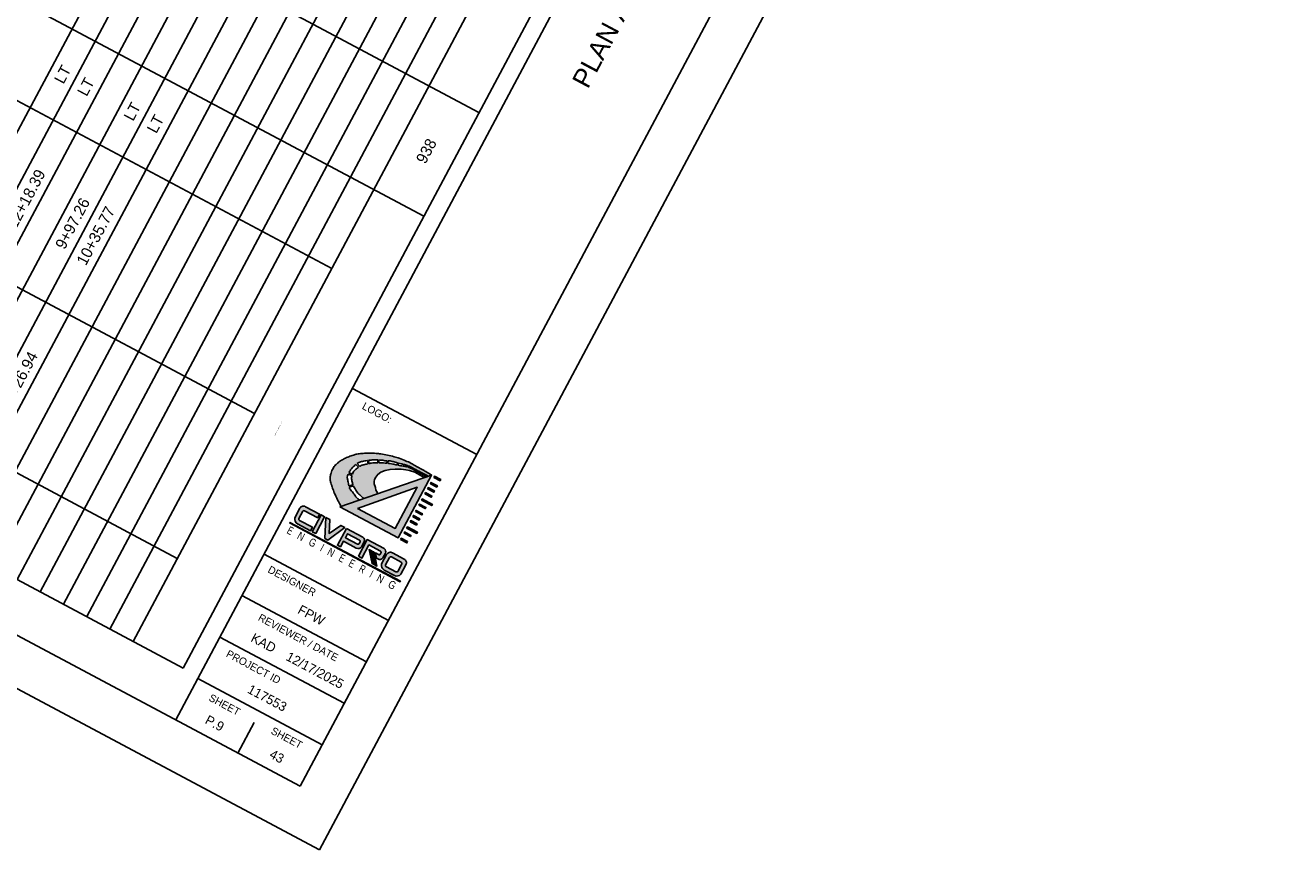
# Model space of a CAD drawing. Header units: feet. Extents: x 2246960 to 2247767, y 438833 to 439541.
# Tile 7 of 9: x 2247497 to 2247767, y 438833 to 439008. Entities that reach past the tile are written whole.
import ezdxf
from ezdxf.enums import TextEntityAlignment as Align

# ---------------------------------------------------------------- set-up
doc = ezdxf.new("R2010")
doc.units = ezdxf.units.FT
doc.header["$MEASUREMENT"] = 0
for name, color, linetype in [('GE_P_CL_Text', 7, 'Continuous'), ('SH_Border', 7, 'Continuous'), ('SH_Data', 7, 'Continuous'), ('SH_Text', 7, 'Continuous'), ('SHT_LOGO_BLACK', 7, 'Continuous'), ('SHT_LOGO_BLUE', 160, 'Continuous'), ('SHT_LOGO_GREY', 9, 'Continuous')]:
    doc.layers.add(name, color=color, linetype=linetype)
doc.styles.add('Font 70-Sub Title', font='txt', dxfattribs={"width": 1.15, "height": 0.17})
doc.styles.add('OHDOTSymbols', font='arial.ttf')
doc.styles.add('Slanted-Normal', font='font31.shx', dxfattribs={"height": 0.14})
doc.styles.add('Straight-Normal', font='font30.shx', dxfattribs={"height": 0.14})
doc.styles.add('Straight-Sub Title', font='font30.shx', dxfattribs={"height": 0.17})

msp = doc.modelspace()

# ---------------------------------------------------------------- hatches: boundary and pattern name
at = {"layer": 'SHT_LOGO_BLACK', "linetype": 'Continuous'}
h = msp.add_hatch(color=256, dxfattribs=at)
h.dxf.hatch_style = 1
h.paths.add_polyline_path([(2247567.322, 438908.29, 0.0284543), (2247567.14, 438908.564, 0.0507218), (2247566.788, 438908.947, -0.0714331), (2247566.549, 438909.229, -0.0493756), (2247566.35, 438909.63, -0.0100538), (2247566.305, 438909.756), (2247567.18, 438910.049, 0.0039736), (2247567.222, 438909.941, 0.0407763), (2247567.29, 438909.804, 0.0060658), (2247567.828, 438908.934, 0.0612486), (2247568.523, 438908.087, 0.0382971), (2247569.461, 438907.322), (2247572.449, 438908.362), (2247571.989, 438909.133), (2247571.891, 438909.654), (2247571.607, 438910.486), (2247571.6, 438910.958), (2247571.677, 438911.41), (2247571.948, 438911.876), (2247572.38, 438912.466), (2247573.023, 438912.969), (2247573.922, 438913.334), (2247574.983, 438913.52), (2247576.058, 438913.557), (2247577.346, 438913.552), (2247578.335, 438913.471), (2247579.1, 438913.321), (2247580.276, 438912.93), (2247581.793, 438912.122), (2247582.352, 438911.811), (2247582.795, 438911.965, -0.0004178), (2247582.002, 438912.392, -0.0009491), (2247581.577, 438912.622, -0.0003513), (2247580.36, 438913.285, 0.0010701), (2247579.96, 438913.502, 0.0175554), (2247579.456, 438913.752, 0.0177429), (2247578.94, 438913.963, 0.0035925), (2247578.875, 438913.987), (2247578.96, 438914.295, -0.0386903), (2247579.11, 438914.229, -0.0002389), (2247579.208, 438914.177, 0.0000259), (2247580.117, 438913.693, 0.0000477), (2247581.468, 438912.973, 0.000037), (2247583.138, 438912.085), (2247583.841, 438912.329, 0.0036237), (2247582.579, 438913.092, 0.0074131), (2247581.955, 438913.451, 0.0009042), (2247579.883, 438914.597, 0.0045101), (2247579.465, 438914.823, 0.0190733), (2247578.297, 438915.383, 0.0173307), (2247576.969, 438915.905, 0.0195136), (2247575.866, 438916.247, 0.0153378), (2247574.435, 438916.583, 0.0122043), (2247573.019, 438916.835, 0.017423), (2247572.019, 438916.952, 0.0140154), (2247571.286, 438916.992, 0.0095353), (2247570.208, 438916.999, 0.0203776), (2247568.929, 438916.931, 0.0259798), (2247567.935, 438916.785, 0.0275654), (2247567.214, 438916.599, 0.0188905), (2247566.192, 438916.231, 0.0207888), (2247565.304, 438915.829, 0.0208278), (2247564.454, 438915.356, 0.0345989), (2247563.911, 438914.968, 0.0321449), (2247563.386, 438914.477, 0.0622685), (2247562.865, 438913.762, 0.0504328), (2247562.436, 438912.759, 0.0251176), (2247562.243, 438912.013, 0.0578308), (2247562.213, 438911.678, 0.025804), (2247562.253, 438911.174, 0.04348), (2247562.318, 438910.881, 0.0027378), (2247562.468, 438910.414, 0.002118), (2247562.667, 438909.812, 0.0015979), (2247562.998, 438908.838, 0.0065763), (2247563.083, 438908.603, 0.0239599), (2247563.112, 438908.533, 0.001113), (2247563.824, 438907.078, 0.0090846), (2247564.101, 438906.54, 0.0048876), (2247564.602, 438905.63), (2247568.53, 438906.998, -0.0318396), (2247568.048, 438907.347, -0.0711652), (2247567.619, 438907.819, -0.0167893)])
h.paths.add_polyline_path([(2247566.231, 438910.01, -0.0108233), (2247566.199, 438910.151, -0.0017467), (2247566.117, 438910.563, 0.0015962), (2247566.027, 438911.013, 0.0038763), (2247565.936, 438911.449, -0.0062063), (2247565.88, 438911.722, -0.0973222), (2247565.88, 438911.909, -0.0389742), (2247566.006, 438912.355, -0.0117369), (2247566.081, 438912.544), (2247566.872, 438912.217, 0.0286334), (2247566.81, 438911.841, 0.0564215), (2247566.811, 438911.511, 0.0186552), (2247566.875, 438911.096, 0.0193121), (2247566.968, 438910.7, 0.0136686), (2247567.085, 438910.317, 0.0011545), (2247567.096, 438910.285)], flags=16)
h.paths.add_polyline_path([(2247566.963, 438912.532), (2247566.242, 438912.882, -0.0159081), (2247566.357, 438913.079, -0.0228384), (2247566.603, 438913.436, -0.0184737), (2247566.944, 438913.852, -0.0260371), (2247567.332, 438914.248, -0.0166658), (2247567.711, 438914.574), (2247568.29, 438914.006, 0.0016515), (2247568.214, 438913.952, 0.0155438), (2247567.823, 438913.649, 0.0164872), (2247567.473, 438913.341, 0.0751877), (2247567.139, 438912.915, 0.0428865)], flags=16)
h.paths.add_polyline_path([(2247568.536, 438914.178), (2247567.989, 438914.785, -0.0240383), (2247568.374, 438915.03, -0.0641503), (2247568.692, 438915.162, -0.0219687), (2247569.097, 438915.252, -0.0087488), (2247570.123, 438915.415, -0.000355), (2247570.21, 438915.427), (2247570.339, 438914.738, 0.0025312), (2247569.819, 438914.622, 0.0069283), (2247569.04, 438914.432, 0.0286355), (2247568.855, 438914.373, 0.0538056), (2247568.737, 438914.312, 0.0042656)], flags=16)
h.paths.add_polyline_path([(2247570.527, 438914.779), (2247570.396, 438915.453, -0.0031899), (2247571.175, 438915.555, -0.0135776), (2247571.511, 438915.587, -0.0298452), (2247572.161, 438915.593, -0.0040919), (2247572.383, 438915.58), (2247572.405, 438914.962, 0.0136595), (2247571.577, 438914.94, 0.0292253), (2247571.03, 438914.878, 0.0092972), (2247570.659, 438914.807, 0.0006391)], flags=16)
h.paths.add_polyline_path([(2247572.595, 438914.961), (2247572.573, 438915.566, -0.0113066), (2247573.182, 438915.502, -0.0105908), (2247573.66, 438915.431, 0.0117493), (2247574.092, 438915.368, 0.0161825), (2247574.384, 438915.342), (2247574.331, 438914.859, 0.0179051), (2247573.618, 438914.926, 0.0112231)], flags=16)
h.paths.add_polyline_path([(2247574.508, 438914.836), (2247574.576, 438915.335, 0.0108238), (2247574.772, 438915.336, -0.0583499), (2247575.21, 438915.298, -0.0115401), (2247575.661, 438915.193, -0.0034501), (2247576.557, 438914.957), (2247576.473, 438914.477, -0.0010314), (2247576.402, 438914.493, 0.0117994), (2247575.595, 438914.664, 0.0080365), (2247575.024, 438914.761, 0.0047092)], flags=16)
h.paths.add_polyline_path([(2247576.668, 438914.433), (2247576.766, 438914.9, -0.0002002), (2247576.818, 438914.886, -0.0004381), (2247577.351, 438914.739, 0.0008641), (2247577.622, 438914.664, 0.0046803), (2247578.048, 438914.552, -0.0040725), (2247578.539, 438914.423, -0.0087736), (2247578.77, 438914.356), (2247578.688, 438914.049, 0.0056561), (2247578.583, 438914.08, 0.0201998), (2247578.231, 438914.164, 0.0195732), (2247577.757, 438914.239, -0.0170674), (2247577.215, 438914.321, -0.0078649)], flags=16)
h = msp.add_hatch(color=256, dxfattribs=at)
h.dxf.hatch_style = 1
h.paths.add_polyline_path([(2247578.739, 438898.157), (2247577.39, 438898.876), (2247577.252, 438898.617), (2247578.601, 438897.898)])
h.paths.add_polyline_path([(2247579.452, 438899.496), (2247578.103, 438900.215), (2247577.965, 438899.955), (2247579.314, 438899.237)])
h.paths.add_polyline_path([(2247580.842, 438900.154), (2247578.683, 438901.304), (2247578.524, 438901.056), (2247580.704, 438899.895)])
h.paths.add_polyline_path([(2247580.745, 438901.924), (2247579.396, 438902.643), (2247579.258, 438902.383), (2247580.607, 438901.665)])
h.paths.add_polyline_path([(2247581.322, 438903.007), (2247579.972, 438903.726), (2247579.834, 438903.466), (2247581.184, 438902.748)])
h.paths.add_polyline_path([(2247581.902, 438904.097), (2247580.553, 438904.815), (2247580.415, 438904.556), (2247581.764, 438903.837)])
h.paths.add_polyline_path([(2247582.615, 438905.435), (2247581.266, 438906.154), (2247581.127, 438905.894), (2247582.477, 438905.176)])
h.paths.add_polyline_path([(2247584.007, 438906.097), (2247581.847, 438907.247), (2247581.689, 438906.998), (2247583.868, 438905.837)])
h.paths.add_polyline_path([(2247583.91, 438907.868), (2247582.561, 438908.587), (2247582.423, 438908.327), (2247583.772, 438907.608)])
h.paths.add_polyline_path([(2247584.485, 438908.947), (2247583.136, 438909.666), (2247582.998, 438909.406), (2247584.347, 438908.688)])
h.paths.add_polyline_path([(2247585.062, 438910.03), (2247583.712, 438910.749), (2247583.574, 438910.489), (2247584.924, 438909.771)])
h.paths.add_polyline_path([(2247585.775, 438911.369), (2247584.425, 438912.087), (2247584.287, 438911.828), (2247585.637, 438911.109)])
at = {"layer": 'SHT_LOGO_BLUE'}
h = msp.add_hatch(color=256, dxfattribs=at)
h.dxf.hatch_style = 1
h.paths.add_polyline_path([(2247556.389, 438904.585, -0.4424596), (2247556.808, 438904.735), (2247559.596, 438903.251), (2247559.999, 438904.008), (2247557.019, 438905.594, 0.436831), (2247555.799, 438905.273), (2247554.725, 438903.255, 0.355742), (2247555.276, 438901.944), (2247558.063, 438900.46), (2247558.459, 438901.204), (2247555.744, 438902.65, -0.4660765), (2247555.578, 438903.062)])
h.paths.add_polyline_path([(2247561.062, 438903.457), (2247560.293, 438903.866), (2247558.381, 438900.275), (2247559.163, 438899.889)])
h.paths.add_polyline_path([(2247562.143, 438902.87), (2247561.287, 438903.325), (2247561.1, 438898.85), (2247561.751, 438898.503), (2247565.333, 438901.18), (2247564.501, 438901.624), (2247562.024, 438899.893)])
h.paths.add_polyline_path([(2247568.906, 438897.065), (2247569.502, 438898.154, 0.4139416), (2247569.211, 438899.105), (2247565.702, 438900.974), (2247563.797, 438897.396), (2247564.43, 438897.058), (2247565.065, 438898.251), (2247567.807, 438896.791, 0.3843353)])
h.paths.add_polyline_path([(2247565.504, 438898.987), (2247565.965, 438899.851), (2247568.512, 438898.495, -0.3637569), (2247568.643, 438898.169, -0.0878683), (2247568.415, 438897.741, -0.5539061), (2247568.029, 438897.643)], flags=16)
h.paths.add_polyline_path([(2247573.467, 438894.717), (2247573.988, 438895.693, 0.3716199), (2247573.767, 438896.669), (2247570.137, 438898.602), (2247568.244, 438895.048), (2247568.99, 438894.651), (2247570.477, 438897.444), (2247572.962, 438896.121, -0.3813804), (2247573.075, 438895.814), (2247572.886, 438895.46, -0.3078669), (2247572.653, 438895.338), (2247571.869, 438895.756), (2247572.104, 438894.604), (2247572.366, 438894.464, 0.3731696)])
h.paths.add_polyline_path([(2247577.973, 438894.435), (2247575.488, 438895.759, 0.436831), (2247574.268, 438895.437), (2247573.194, 438893.419, 0.355742), (2247573.745, 438892.108), (2247575.918, 438890.951, 0.355742), (2247577.313, 438891.226), (2247578.387, 438893.243, 0.436831)])
h.paths.add_polyline_path([(2247577.378, 438893.781, -0.3865207), (2247577.515, 438893.4), (2247576.677, 438891.827, -0.3641853), (2247576.27, 438891.719), (2247574.213, 438892.815, -0.4660765), (2247574.047, 438893.227), (2247574.885, 438894.8, -0.3865207), (2247575.278, 438894.9)], flags=16)
h = msp.add_hatch(color=256, dxfattribs=at)
h.dxf.hatch_style = 1
h.paths.add_polyline_path([(2247571.633, 438895.882), (2247571.111, 438896.16), (2247571.754, 438893.18), (2247572.186, 438892.95)])
at = {"layer": 'SHT_LOGO_GREY'}
h = msp.add_hatch(color=256, dxfattribs=at)
h.dxf.hatch_style = 1
h.paths.add_polyline_path([(2247583.841, 438912.329), (2247564.327, 438905.534), (2247576.71, 438898.939)])
h.paths.add_polyline_path([(2247576.096, 438900.953), (2247568.087, 438905.218), (2247580.774, 438909.738)], flags=16)
h = msp.add_hatch(color=256, dxfattribs=at)
h.dxf.hatch_style = 1
h.paths.add_polyline_path([(2247571.045, 438896.195), (2247570.523, 438896.473), (2247571.166, 438893.493), (2247571.598, 438893.263)])

# ---------------------------------------------------------------- linework, layer by layer
at = {"layer": 'SH_Border'}
for p, q in [((2247726.782, 439230.896, 1083.62), (2247529.363, 438860.187, 1083.62)), ((2247766.788, 439220.921, 1083.62), (2247559.968, 438832.558, 1083.62)), ((2247753.262, 439216.795, 1083.62), (2247555.842, 438846.085, 1083.62)), ((2247555.842, 438846.085, 1083.62), (2246973.299, 439156.316, 1083.62)), ((2247559.968, 438832.558, 1083.62), (2246959.772, 439152.19, 1083.62)), ((2247593.446, 438916.697, 1083.62), (2247566.966, 438930.798, 1083.62)), ((2247574.644, 438881.391, 1083.62), (2247548.165, 438895.492, 1083.62)), ((2247569.943, 438872.565, 1083.62), (2247543.464, 438886.666, 1083.62)), ((2247565.243, 438863.738, 1083.62), (2247538.764, 438877.84, 1083.62)), ((2247560.542, 438854.912, 1083.62), (2247534.063, 438869.013, 1083.62)), ((2247546.085, 438859.676, 1083.62), (2247542.602, 438853.136, 1083.62))]:
    msp.add_line(p, q, dxfattribs=at)
at = {"layer": 'SH_Data', "color": 7, "linetype": 'Continuous'}
for p, q in [((2247613.019, 439205.951, 1083.62), (2247456.016, 438911.134, 1083.62)), ((2247617.962, 439203.319, 1083.62), (2247460.958, 438908.502, 1083.62)), ((2247622.905, 439200.686, 1083.62), (2247465.901, 438905.869, 1083.62)), ((2247627.848, 439198.054, 1083.62), (2247470.844, 438903.237, 1083.62)), ((2247632.79, 439195.422, 1083.62), (2247475.787, 438900.605, 1083.62)), ((2247637.733, 439192.79, 1083.62), (2247480.73, 438897.973, 1083.62)), ((2247642.676, 439190.157, 1083.62), (2247485.672, 438895.34, 1083.62)), ((2247647.619, 439187.525, 1083.62), (2247490.615, 438892.708, 1083.62)), ((2247652.562, 439184.893, 1083.62), (2247495.558, 438890.076, 1083.62)), ((2247657.504, 439182.261, 1083.62), (2247500.501, 438887.444, 1083.62)), ((2247662.447, 439179.628, 1083.62), (2247505.444, 438884.811, 1083.62)), ((2247667.39, 439176.996, 1083.62), (2247510.386, 438882.179, 1083.62)), ((2247672.333, 439174.364, 1083.62), (2247515.329, 438879.547, 1083.62)), ((2247677.275, 439171.732, 1083.62), (2247520.272, 438876.915, 1083.62)), ((2247687.938, 439166.053, 1083.62), (2247530.934, 438871.236, 1083.62)), ((2247593.928, 438989.525, 1083.62), (2247489.635, 439045.066, 1083.62)), ((2247582.177, 438967.459, 1083.62), (2247477.884, 439023, 1083.62)), ((2247468.946, 439006.215, 1083.62), (2247562.576, 438956.352, 1083.62)), ((2247476.925, 438962.312, 1083.62), (2247546.125, 438925.46, 1083.62)), ((2247436.042, 438944.43, 1083.62), (2247529.673, 438894.567, 1083.62)), ((2247426.641, 438926.777, 1083.62), (2247530.934, 438871.236, 1083.62))]:
    msp.add_line(p, q, dxfattribs=at)
at = {"layer": 'SHT_LOGO_BLACK'}
for p, q in [((2247570.21, 438915.427, -15170.683), (2247570.339, 438914.738, -15170.683)), ((2247570.396, 438915.453, -15170.683), (2247570.527, 438914.779, -15170.683)), ((2247572.383, 438915.58, -15170.683), (2247572.405, 438914.962, -15170.683)), ((2247572.573, 438915.566, -15170.683), (2247572.595, 438914.961, -15170.683))]:
    msp.add_line(p, q, dxfattribs=at)
for points in [[(2247564.602, 438905.63, -0.0048876), (2247564.101, 438906.54, -0.0090846), (2247563.824, 438907.078, -0.001113), (2247563.112, 438908.533, -0.0239599), (2247563.083, 438908.603, -0.0065763), (2247562.998, 438908.838, -0.0015979), (2247562.667, 438909.812, -0.002118), (2247562.468, 438910.414, -0.0027378), (2247562.318, 438910.881, -0.04348), (2247562.253, 438911.174, -0.025804), (2247562.213, 438911.678, -0.0578308), (2247562.243, 438912.013, -0.0251176), (2247562.436, 438912.759, -0.0504328), (2247562.865, 438913.762, -0.0622685), (2247563.386, 438914.477, -0.0321449), (2247563.911, 438914.968, -0.0345989), (2247564.454, 438915.356, -0.0208279), (2247565.304, 438915.829, -0.0207887), (2247566.192, 438916.231, -0.0188905), (2247567.214, 438916.599, -0.0275654), (2247567.935, 438916.785, -0.0259798), (2247568.929, 438916.931, -0.0203776), (2247570.208, 438916.999, -0.0095353), (2247571.286, 438916.992, -0.0140155), (2247572.019, 438916.952, -0.017423), (2247573.019, 438916.835, -0.0122043), (2247574.435, 438916.583, -0.0153378), (2247575.866, 438916.247, -0.0195136), (2247576.969, 438915.905, -0.0173307), (2247578.297, 438915.383, -0.0190733), (2247579.465, 438914.823, -0.0045101), (2247579.883, 438914.597, -0.0009042), (2247581.955, 438913.451, -0.0074131), (2247582.579, 438913.092, -0.0036237), (2247583.841, 438912.329)], [(2247567.989, 438914.785, -0.0240383), (2247568.374, 438915.03, -0.0641503), (2247568.692, 438915.162, -0.0219687), (2247569.097, 438915.252, -0.0087488), (2247570.123, 438915.415, -0.000355), (2247570.21, 438915.427, -0.0135776)], [(2247570.396, 438915.453, -0.0031899), (2247571.175, 438915.555, -0.0135776), (2247571.511, 438915.587, -0.0298452), (2247572.161, 438915.593, -0.0040919), (2247572.383, 438915.58, -0.0105908)], [(2247570.527, 438914.779, -0.0006391), (2247570.659, 438914.807, -0.0092972), (2247571.03, 438914.878, -0.0292253), (2247571.577, 438914.94, -0.0136595), (2247572.405, 438914.962, -0.0115607)], [(2247572.573, 438915.566, -0.0113066), (2247573.182, 438915.502, -0.0105908), (2247573.66, 438915.431, 0.0117493), (2247574.092, 438915.368, 0.0161825), (2247574.384, 438915.342, -0.0583499)], [(2247572.595, 438914.961, -0.0112231), (2247573.618, 438914.926, -0.0174533), (2247574.314, 438914.861, -0.0001631), (2247574.331, 438914.859, -0.0080365)], [(2247574.576, 438915.335, 0.0108238), (2247574.772, 438915.336, -0.0583499), (2247575.21, 438915.298, -0.0115401), (2247575.661, 438915.193, -0.0034501), (2247576.557, 438914.957, -0.0004381)], [(2247566.231, 438910.01, -0.0108233), (2247566.199, 438910.151, -0.0017466), (2247566.117, 438910.563, 0.0015963), (2247566.027, 438911.013, 0.0038763), (2247565.936, 438911.449, -0.0062062), (2247565.88, 438911.722, -0.0973222), (2247565.88, 438911.909, -0.0389742), (2247566.006, 438912.355, -0.0117369), (2247566.081, 438912.544, -0.0267757)], [(2247566.242, 438912.882, -0.0159081), (2247566.357, 438913.079, -0.0228384), (2247566.603, 438913.436, -0.0184737), (2247566.944, 438913.852, -0.0260371), (2247567.332, 438914.248, -0.0166658), (2247567.711, 438914.574, -0.0340904)], [(2247566.963, 438912.532, -0.0428865), (2247567.139, 438912.915, -0.0751877), (2247567.473, 438913.341, -0.0164872), (2247567.823, 438913.649, -0.0155437), (2247568.214, 438913.952, -0.0016515), (2247568.29, 438914.006, -0.0538056)], [(2247568.536, 438914.178, -0.0042656), (2247568.737, 438914.312, -0.0538056), (2247568.855, 438914.373, -0.0286355), (2247569.04, 438914.432, -0.0069283), (2247569.819, 438914.622, -0.0025312), (2247570.339, 438914.738, -0.0092972)], [(2247574.508, 438914.836, -0.0047092), (2247575.024, 438914.761, -0.0080365), (2247575.595, 438914.664, -0.0117994), (2247576.402, 438914.493, 0.0010314), (2247576.473, 438914.477, 0.0170674)], [(2247576.668, 438914.433, 0.0078649), (2247577.215, 438914.321, 0.0170674), (2247577.757, 438914.239, -0.0195732), (2247578.231, 438914.164, -0.0201997), (2247578.583, 438914.08, -0.0056562), (2247578.688, 438914.049, -0.0177429)], [(2247576.766, 438914.9, -0.0002002), (2247576.818, 438914.886, -0.0004381), (2247577.351, 438914.739, 0.0008641), (2247577.622, 438914.664, 0.0046803), (2247578.048, 438914.552, -0.0040725), (2247578.539, 438914.423, -0.0087736), (2247578.77, 438914.356, -0.0402536)], [(2247578.875, 438913.987, -0.0035925), (2247578.94, 438913.963, -0.0177429), (2247579.456, 438913.752, -0.0175554), (2247579.96, 438913.502, -0.0010701), (2247580.36, 438913.285, 0.0003513), (2247581.577, 438912.622, 0.0009491), (2247582.002, 438912.392, 0.0004178), (2247582.795, 438911.965)], [(2247578.96, 438914.295, -0.0386903), (2247579.11, 438914.229, -0.0002389), (2247579.208, 438914.177, 0.0000259), (2247580.117, 438913.693, 0.0000477), (2247581.468, 438912.973, 0.000037), (2247583.138, 438912.085)], [(2247568.53, 438906.998, -0.0318396), (2247568.048, 438907.347, -0.0711652), (2247567.619, 438907.819, -0.0167893), (2247567.322, 438908.29, 0.0284543), (2247567.14, 438908.564, 0.0507218), (2247566.788, 438908.947, -0.0714331), (2247566.549, 438909.229, -0.0493756), (2247566.35, 438909.63, -0.0100538), (2247566.305, 438909.756, -0.0017466)], [(2247567.096, 438910.285, -0.0011569), (2247567.085, 438910.317, -0.0136662), (2247566.968, 438910.7, -0.0193121), (2247566.875, 438911.096, -0.0186552), (2247566.811, 438911.511, -0.0564215), (2247566.81, 438911.841, -0.0286334), (2247566.872, 438912.217, -0.0644534)], [(2247569.461, 438907.322, -0.0382971), (2247568.523, 438908.087, -0.0612486), (2247567.828, 438908.934, -0.0060658), (2247567.29, 438909.804, -0.0407762), (2247567.222, 438909.941, -0.0039736), (2247567.18, 438910.049, -0.0136662)]]:
    msp.add_lwpolyline(points, format="xyb", dxfattribs=at)
at = {"layer": 'SHT_LOGO_BLACK', "elevation": -15170.683}
for points in [[(2247574.384, 438915.342), (2247574.331, 438914.859)], [(2247574.576, 438915.335), (2247574.508, 438914.836)], [(2247576.557, 438914.957), (2247576.473, 438914.477)], [(2247566.081, 438912.544), (2247566.872, 438912.217)], [(2247566.242, 438912.882), (2247566.963, 438912.532)], [(2247567.711, 438914.574), (2247568.29, 438914.006)], [(2247567.989, 438914.785), (2247568.536, 438914.178)], [(2247572.449, 438908.362), (2247571.989, 438909.133), (2247571.891, 438909.654), (2247571.607, 438910.486), (2247571.6, 438910.958), (2247571.677, 438911.41), (2247571.948, 438911.876), (2247572.38, 438912.466), (2247573.023, 438912.969), (2247573.922, 438913.334), (2247574.983, 438913.52), (2247576.058, 438913.557), (2247577.346, 438913.552), (2247578.335, 438913.471), (2247579.1, 438913.321), (2247580.276, 438912.93), (2247581.793, 438912.122), (2247582.352, 438911.811)], [(2247576.766, 438914.9), (2247576.668, 438914.433)], [(2247578.77, 438914.356), (2247578.688, 438914.049)], [(2247578.96, 438914.295), (2247578.875, 438913.987)], [(2247566.231, 438910.01), (2247567.096, 438910.285)], [(2247566.305, 438909.756), (2247567.18, 438910.049)]]:
    msp.add_lwpolyline(points, dxfattribs=at)
at = {"layer": 'SHT_LOGO_BLACK', "linetype": 'Continuous', "elevation": -15170.683}
for points in [[(2247582.998, 438909.406), (2247584.347, 438908.688), (2247584.485, 438908.947), (2247583.136, 438909.666)], [(2247583.574, 438910.489), (2247584.924, 438909.771), (2247585.062, 438910.03), (2247583.712, 438910.749)], [(2247584.287, 438911.828), (2247585.637, 438911.109), (2247585.775, 438911.369), (2247584.425, 438912.087)], [(2247581.689, 438906.998), (2247583.868, 438905.837), (2247584.007, 438906.097), (2247581.847, 438907.247)], [(2247582.423, 438908.327), (2247583.772, 438907.608), (2247583.91, 438907.868), (2247582.561, 438908.587)], [(2247580.415, 438904.556), (2247581.764, 438903.837), (2247581.902, 438904.097), (2247580.553, 438904.815)], [(2247581.127, 438905.894), (2247582.477, 438905.176), (2247582.615, 438905.435), (2247581.266, 438906.154)], [(2247579.258, 438902.383), (2247580.607, 438901.665), (2247580.745, 438901.924), (2247579.396, 438902.643)], [(2247579.834, 438903.466), (2247581.184, 438902.748), (2247581.322, 438903.007), (2247579.972, 438903.726)], [(2247577.252, 438898.617), (2247578.601, 438897.898), (2247578.739, 438898.157), (2247577.39, 438898.876)], [(2247577.965, 438899.955), (2247579.314, 438899.237), (2247579.452, 438899.496), (2247578.103, 438900.215)], [(2247578.524, 438901.056), (2247580.704, 438899.895), (2247580.842, 438900.154), (2247578.683, 438901.304)]]:
    msp.add_lwpolyline(points, close=True, dxfattribs=at)
at = {"layer": 'SHT_LOGO_BLACK', "elevation": 1083.62}
msp.add_lwpolyline([(2247553.591, 438902.155), (2247577.136, 438889.617), (2247577.191, 438889.72), (2247553.654, 438902.255)], close=True, dxfattribs=at)
at = {"layer": 'SHT_LOGO_BLUE'}
for p, q in [((2247573.194, 438893.419, 1083.62), (2247574.268, 438895.437, 1083.62)), ((2247574.885, 438894.8, 1083.62), (2247574.047, 438893.227, 1083.62)), ((2247577.378, 438893.781, 1083.62), (2247575.278, 438894.9, 1083.62)), ((2247575.488, 438895.759, 1083.62), (2247577.973, 438894.435, 1083.62)), ((2247577.515, 438893.4, 1083.62), (2247576.677, 438891.827, 1083.62)), ((2247575.918, 438890.951, 1083.62), (2247573.745, 438892.108, 1083.62)), ((2247574.213, 438892.815, 1083.62), (2247576.242, 438891.734, 1083.62)), ((2247577.313, 438891.226, 1083.62), (2247578.387, 438893.243, 1083.62))]:
    msp.add_line(p, q, dxfattribs=at)
at = {"layer": 'SHT_LOGO_BLUE', "elevation": 1083.62}
for points in [[(2247555.744, 438902.65), (2247558.459, 438901.204), (2247558.063, 438900.46), (2247555.276, 438901.944, -0.355742), (2247554.725, 438903.255), (2247555.799, 438905.273, -0.436831), (2247557.019, 438905.594), (2247559.999, 438904.008), (2247559.596, 438903.251), (2247556.808, 438904.735, 0.3865207), (2247556.416, 438904.636), (2247555.578, 438903.062, 0.4660765), (2247555.744, 438902.65, -0.087106)], [(2247568.029, 438897.643), (2247565.504, 438898.987), (2247565.965, 438899.851), (2247568.512, 438898.495, -0.3637569), (2247568.643, 438898.169, -0.0878683), (2247568.415, 438897.741, -0.5539061), (2247568.029, 438897.643, 0.5909718)], [(2247565.702, 438900.974), (2247569.211, 438899.105, -0.4139416), (2247569.502, 438898.154), (2247568.906, 438897.065)], [(2247568.244, 438895.048), (2247568.99, 438894.651), (2247570.477, 438897.444), (2247572.962, 438896.121, -0.3813804), (2247573.075, 438895.814), (2247572.886, 438895.46, -0.3078669), (2247572.653, 438895.338), (2247571.869, 438895.756), (2247572.104, 438894.604), (2247572.366, 438894.464, 0.3731696), (2247573.467, 438894.717), (2247573.988, 438895.693, 0.3716199), (2247573.767, 438896.669), (2247570.137, 438898.602), (2247568.244, 438895.048)]]:
    msp.add_lwpolyline(points, format="xyb", dxfattribs=at)
for points in [[(2247558.381, 438900.275), (2247560.293, 438903.866), (2247561.062, 438903.457), (2247559.163, 438899.889)], [(2247561.287, 438903.325), (2247562.143, 438902.87), (2247562.024, 438899.893), (2247564.501, 438901.624), (2247565.333, 438901.18), (2247561.751, 438898.503), (2247561.1, 438898.85)]]:
    msp.add_lwpolyline(points, close=True, dxfattribs=at)
for points in [[(2247565.702, 438900.974), (2247563.797, 438897.396), (2247564.43, 438897.058), (2247565.065, 438898.251), (2247567.807, 438896.791)], [(2247571.633, 438895.882), (2247571.111, 438896.16), (2247571.754, 438893.18), (2247572.186, 438892.95), (2247571.633, 438895.882)]]:
    msp.add_lwpolyline(points, dxfattribs=at)
at = {"layer": 'SHT_LOGO_BLUE'}
for centre, radius, start, end in [((2247568.205, 438897.538, 1083.62), 0.846, 241.96266, 326.05679), ((2247574.274, 438893.102, 1083.62), 1.126, 163.63224, 241.96266), ((2247575.027, 438895.033, 1083.62), 0.86, 57.57387, 151.96266), ((2247575.136, 438894.634, 1083.62), 0.301, 61.96266, 146.49285), ((2247577.237, 438893.515, 1083.62), 0.301, 337.43247, 61.96266), ((2247577.629, 438893.648, 1083.62), 0.86, 331.96266, 66.35146), ((2247574.303, 438893.09, 1083.62), 0.29, 151.96266, 251.91914), ((2247576.447, 438891.945, 1083.62), 1.126, 241.96266, 320.29309), ((2247576.41, 438892.015, 1083.62), 0.327, 239.14197, 324.82687)]:
    msp.add_arc(centre, radius, start, end, dxfattribs=at)
at = {"layer": 'SHT_LOGO_GREY'}
for points, elevation in [([(2247564.327, 438905.534), (2247576.71, 438898.939), (2247583.841, 438912.329), (2247564.327, 438905.534)], -15170.683), ([(2247571.045, 438896.195), (2247570.523, 438896.473), (2247571.166, 438893.493), (2247571.598, 438893.263), (2247571.045, 438896.195)], 1083.62)]:
    msp.add_lwpolyline(points, dxfattribs=dict(at, elevation=elevation))
at = {"layer": 'SHT_LOGO_GREY', "elevation": -15170.683}
msp.add_lwpolyline([(2247568.087, 438905.218), (2247576.096, 438900.953), (2247580.774, 438909.738)], close=True, dxfattribs=at)

# ---------------------------------------------------------------- texts
at = {"layer": 'GE_P_CL_Text', "char_height": 2.4, "width": 57.4825, "attachment_point": 5, "rotation": 61.96266, "style": 'Slanted-Normal'}
for s, insert in [('LT', (2247505.261, 438997.648, 1083.62)), ('LT', (2247510.203, 438995.016, 1083.62)), ('LT', (2247520.089, 438989.751, 1083.62)), ('LT', (2247525.032, 438987.119, 1083.62)), ('938', (2247582.722, 438981.331, 1083.62)), ('12+18.39', (2247497.508, 438971.177, 1083.62)), ('9+97.26', (2247507.394, 438965.913, 1083.62)), ('10+35.77', (2247512.337, 438963.28, 1083.62)), ('10+26.94', (2247495.885, 438932.388, 1083.62))]:
    msp.add_mtext(s, dxfattribs=dict(at, insert=insert))
at = {"layer": 'SH_Data', "color": 7, "linetype": 'Continuous', "style": 'Straight-Normal'}
msp.add_text('LOGO:', height=1.6, rotation=331.96266, dxfattribs=at).set_placement((2247572.619, 438926.321, 1083.62), align=Align.TOP_CENTER)
at = {"layer": 'SH_Data', "color": 7, "linetype": 'Continuous', "style": 'Font 70-Sub Title', "width": 1.175}
msp.add_text('TOTALS CARRIED TO GENERAL SUMMARY', height=0.12, rotation=61.96266, dxfattribs=at).set_placement((2247551.225, 438922.187, 1083.62), align=Align.MIDDLE_CENTER)
at = {"layer": 'SH_Data', "color": 7, "linetype": 'Continuous', "style": 'Straight-Normal'}
for s, p in [('DESIGNER', (2247554.108, 438889.778, 1083.62)), ('REVIEWER / DATE', (2247555.451, 438877.733, 1083.62)), ('PROJECT ID', (2247545.917, 438871.48, 1083.62)), ('SHEET', (2247539.758, 438863.431, 1083.62)), ('SHEET', (2247552.997, 438856.38, 1083.62))]:
    msp.add_text(s, height=1.6, rotation=331.96266, dxfattribs=at).set_placement(p, align=Align.MIDDLE_CENTER)
at = {"layer": 'SH_Data', "linetype": 'Continuous', "style": 'Straight-Sub Title'}
for s, p in [('FPW', (2247558.247, 438882.514, 1083.62)), ('KAD', (2247548.06, 438876.61, 1083.62)), ('12/17/2025', (2247559.018, 438870.774, 1083.62)), ('117553', (2247548.846, 438864.861, 1083.62)), ('P.9', (2247537.659, 438859.489, 1083.62)), ('43', (2247550.898, 438852.439, 1083.62))]:
    msp.add_text(s, height=2, rotation=331.96266, dxfattribs=at).set_placement(p, align=Align.MIDDLE_CENTER)
at = {"layer": 'SH_Text', "linetype": 'Continuous', "style": 'OHDOTSymbols'}
msp.add_text('PLAN AND PROFILE - MUDBROOK ST NW', height=4, rotation=61.96266, dxfattribs=at).set_placement((2247641.389, 439044.233, -1180.087), align=Align.MIDDLE_CENTER)
at = {"layer": 'SHT_LOGO_BLACK', "linetype": 'Continuous', "style": 'OHDOTSymbols'}
for s, width, p in [('E', 0.7, (2247553.75, 438900.505, 1135.634)), ('N', 0.8, (2247556.036, 438899.287, 1135.634)), ('G', 0.8, (2247558.517, 438897.966, 1135.634)), ('I', 0.7, (2247560.544, 438896.886, 1135.634)), ('N', 0.8, (2247562.45, 438895.871, 1135.634)), ('E', 0.7, (2247564.766, 438894.638, 1135.634)), ('E', 0.7, (2247566.863, 438893.521, 1135.634)), ('R', 0.7, (2247569.096, 438892.332, 1135.634)), ('I', 0.7, (2247571.036, 438891.299, 1135.634)), ('N', 0.8, (2247572.949, 438890.28, 1135.634)), ('G', 0.8, (2247575.434, 438888.957, 1135.634))]:
    msp.add_text(s, height=1.704, rotation=331.96266, dxfattribs=dict(at, width=width)).set_placement(p, align=Align.MIDDLE_CENTER)

doc.saveas('drawing.dxf')
